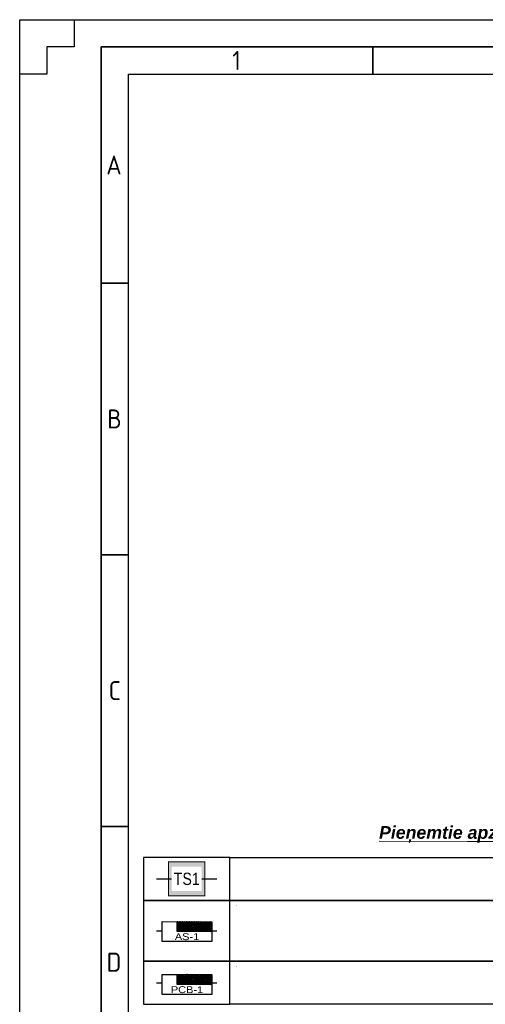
# Model space of a CAD drawing. Header units: millimetres. Extents: x -1662057 to -197461, y -941126 to 63888.
# Tile 51 of 209: x -1605543 to -1593918, y -617735 to -593144. Entities that reach past the tile are written whole.
import ezdxf
from ezdxf.enums import TextEntityAlignment as Align

# ---------------------------------------------------------------- set-up
doc = ezdxf.new("R2018")
doc.units = ezdxf.units.MM
doc.set_wipeout_variables(frame=1)
doc.layers.get('0').update_dxf_attribs({"linetype": 'CONTINUOUS'})
for name, color, linetype, lineweight in [('1-VS', 174, 'CONTINUOUS', 9), ('AS_kabelis', 16, 'CONTINUOUS', 15), ('Izolacija', 250, 'CONTINUOUS', 9), ('UAS_Text', 7, 'CONTINUOUS', 9)]:
    doc.layers.add(name, color=color, linetype=linetype, lineweight=lineweight)
for name, color, linetype in [('ESS AS', 5, 'CONTINUOUS'), ('Rasējuma lapa', 7, 'CONTINUOUS'), ('VS-AS_Iekartas', 5, 'CONTINUOUS'), ('VS_Apzimejumi', 7, 'CONTINUOUS')]:
    doc.layers.add(name, color=color, linetype=linetype)
doc.layers.add('VS_Info', color=21, linetype='CONTINUOUS', plot=False)
doc.styles.add('1', font='ariali.ttf')
doc.styles.add('DEL_Arial Narrow', font='ARIALN.TTF')
doc.styles.add('ISO', font='iso')

# ---------------------------------------------------------------- blocks, each defined once
blk = doc.blocks.new('A3_L')
at = {"layer": 'Rasējuma lapa'}
for p, q in [((-420, 297), (0, 297)), ((-420, 0), (-420, 297)), ((-420, 287), (-420, 297)), ((-420, 297), (-410, 297)), ((-410, 297), (-410, 292)), ((-410, 292), (-415, 292)), ((-415, 292), (-415, 287)), ((-415, 287), (-420, 287))]:
    blk.add_line(p, q, dxfattribs=at)
at = {"layer": 'Rasējuma lapa', "lineweight": 35}
for p, q in [((-405, 292), (-5, 292)), ((-405, 5), (-405, 292)), ((-355, 287), (-355, 292)), ((-400, 248.5), (-405, 248.5)), ((-400, 198.5), (-405, 198.5)), ((-400, 148.5), (-405, 148.5))]:
    blk.add_line(p, q, dxfattribs=at)
at = {"layer": 'Rasējuma lapa', "lineweight": 30}
for p, q in [((-400, 287), (-10, 287)), ((-400, 10), (-400, 287))]:
    blk.add_line(p, q, dxfattribs=at)
at = {"layer": 'Rasējuma lapa', "style": 'ISO'}
for s, p in [('1', (-380.88, 287.75)), ('A', (-404.07, 268.5)), ('B', (-403.9, 221.75)), ('C', (-403.64, 171.75)), ('D', (-404, 121.75))]:
    blk.add_text(s, height=3.5, dxfattribs=at).set_placement(p)
blk = doc.blocks.new('*U1305')
at = {"layer": 'Rasējuma lapa'}
blk.add_blockref('A3_L', (0, 0), dxfattribs=at)
blk = doc.blocks.new('*U1708')
at = {"layer": 'VS_Apzimejumi', "ltscale": 25}
blk.add_lwpolyline([(-1700, 0), (-1700, -1200), (0, -1200), (0, 0), (-1700, 0)], dxfattribs=at)
at = {"layer": 'VS_Apzimejumi'}
blk.add_lwpolyline([(0, 0), (7500, 0), (7500, -1200), (0, -1200), (0, 0)], dxfattribs=at)
at = {"layer": 'VS_Info'}
blk.add_line((-1445, -600), (-255, -600), dxfattribs=at)
blk.add_lwpolyline([(-850, -425), (-850, -775)], dxfattribs=at)
at = {"lineweight": 30, "flags": 104}
blk.add_attdef('NOSAUKUMS', text='', height=200, dxfattribs=at).set_placement((121, -99), align=Align.TOP_LEFT)
blk = doc.blocks.new('DEL_VS-AS_kontroles_panelis')
blk.add_wipeout([(-326, 261), (326, 261), (326, -1), (-326, -1)]).dxf.layer = 'AS_kabelis'
at = {"layer": 'VS-AS_Iekartas', "color": 0}
for p, q in [((-325, 260), (325, 260)), ((-325, 0), (-325, 260)), ((-130, 252), (-122, 260)), ((-130, 229), (-99, 260)), ((-130, 207), (-77, 260)), ((-130, 184), (-54, 260)), ((-130, 162), (-32, 260)), ((-130, 139), (-9, 260)), ((5, 130), (-125, 260)), ((-117, 130), (13, 260)), ((27, 130), (-103, 260)), ((-95, 130), (35, 260)), ((50, 130), (-80, 260)), ((-72, 130), (58, 260)), ((72, 130), (-58, 260)), ((-50, 130), (80, 260)), ((95, 130), (-35, 260)), ((-27, 130), (103, 260)), ((117, 130), (-13, 260)), ((-5, 130), (125, 260)), ((139, 130), (9, 260)), ((18, 130), (148, 260)), ((162, 130), (32, 260)), ((40, 130), (170, 260)), ((184, 130), (54, 260)), ((63, 130), (193, 260)), ((207, 130), (77, 260)), ((85, 130), (215, 260)), ((229, 130), (99, 260)), ((108, 130), (238, 260)), ((252, 130), (122, 260)), ((130, 130), (260, 260)), ((274, 130), (144, 260)), ((152, 130), (282, 260)), ((297, 130), (167, 260)), ((175, 130), (305, 260)), ((319, 130), (189, 260)), ((325, 146), (211, 260)), ((325, 169), (234, 260)), ((325, 191), (256, 260)), ((325, 214), (279, 260)), ((325, 236), (301, 260)), ((325, 259), (324, 260)), ((325, 260), (325, 0)), ((-18, 130), (-130, 242)), ((-40, 130), (-130, 220)), ((-63, 130), (-130, 197)), ((-85, 130), (-130, 175)), ((-108, 130), (-130, 152)), ((197, 130), (325, 258)), ((220, 130), (325, 235)), ((242, 130), (325, 213)), ((265, 130), (325, 190)), ((287, 130), (325, 168)), ((310, 130), (325, 145)), ((325, 0), (-325, 0))]:
    blk.add_line(p, q, dxfattribs=at)
blk.add_lwpolyline([(-130, 260), (325, 260), (325, 130), (-130, 130)], close=True, dxfattribs=at)
at = {"layer": 'VS-AS_Iekartas', "color": 0, "style": 'DEL_Arial Narrow', "width": 1.4}
blk.add_attdef('TIPS', text='', height=90, dxfattribs=at).set_placement((0, -10), align=Align.BOTTOM_CENTER)
blk = doc.blocks.new('*U1709')
at = {"layer": 'VS_Apzimejumi', "ltscale": 25}
blk.add_lwpolyline([(-1700, 0), (-1700, -850), (0, -850), (0, 0), (-1700, 0)], dxfattribs=at)
at = {"layer": 'VS_Apzimejumi'}
blk.add_lwpolyline([(0, 0), (7500, 0), (7500, -850), (0, -850), (0, 0)], dxfattribs=at)
at = {"layer": 'VS_Info'}
blk.add_line((-1445, -425), (-255, -425), dxfattribs=at)
blk.add_lwpolyline([(-850, -250), (-850, -600)], dxfattribs=at)
at = {"lineweight": 30, "flags": 104}
blk.add_attdef('NOSAUKUMS', text='', height=200, dxfattribs=at).set_placement((121, -99), align=Align.TOP_LEFT)
blk = doc.blocks.new('A$C7E0A7937')
at = {"layer": 'Izolacija', "ltscale": 5, "true_color": 0xffffff}
h = blk.add_hatch(color=7, dxfattribs=at)
h.dxf.hatch_style = 1
h.paths.add_polyline_path([(399, 375), (-399, 375), (-399, -375), (399, -375)])
at = {"layer": '1-VS', "color": 5, "lineweight": 20, "ltscale": 20, "const_width": 22.5}
blk.add_lwpolyline([(-399, -375), (399, -375), (399, 375), (-399, 375)], close=True, dxfattribs=at)
at = {"layer": '1-VS', "color": 251, "lineweight": 20, "ltscale": 20}
blk.add_lwpolyline([(-399, -375), (399, -375), (399, 375), (-399, 375)], close=True, dxfattribs=at)
at = {"layer": 'UAS_Text', "color": 251, "lineweight": 9, "insert": (1, -1), "char_height": 270, "width": 385.23, "attachment_point": 5, "bg_fill": 3, "box_fill_scale": 1.5, "bg_fill_color": 256, "bg_fill_transparency": 0}
blk.add_mtext('{\\fArial Narrow|b0|i0|c186|p34;\\C5;TS1}', dxfattribs=at)

msp = doc.modelspace()

# ---------------------------------------------------------------- block references
at = {"layer": 'ESS AS', "transparency": 33554687}
ref = msp.add_blockref('*U1709', (-1600297.68638, -614064.73236), dxfattribs=dict(at, xscale=1.265625, yscale=1.265625, zscale=1.265625))
lines = msp.add_mtext('Projekt. telekomunikāciju 19" skapis', dxfattribs={"layer": '0', "insert": (-1600144.85405, -614189.86763), "char_height": 2.5, "attachment_point": 1})
ref.add_attrib('NOSAUKUMS', '', (-1600144.85405, -614189.86763), dxfattribs={"flags": 104}).embed_mtext(lines)
at = {"layer": 'ESS AS', "color": 7, "transparency": 33554687}
ref = msp.add_blockref('*U1708', (-1600297.69418, -615140.49841), dxfattribs=dict(at, xscale=1.265625, yscale=1.265625, zscale=1.265625))
lines = msp.add_mtext('Projekt. centrālais vadības panelis Integriti ISC Controller, \\Pmetāliskā kārba ar barošanas bloku.  INTG-996001EUPS \\Par visām paplašinātāju kartēm', dxfattribs={"layer": '0', "insert": (-1600144.86186, -615265.63368), "char_height": 2.5, "attachment_point": 1})
ref.add_attrib('NOSAUKUMS', '', (-1600144.86186, -615265.63368), dxfattribs={"flags": 104}).embed_mtext(lines)
at = {"layer": 'ESS AS', "transparency": 33554687}
ref = msp.add_blockref('*U1709', (-1600297.69418, -616659.19827), dxfattribs=dict(at, xscale=1.265625, yscale=1.265625, zscale=1.265625))
lines = msp.add_mtext('Projekt. 8 zonu paplāšinātājs Integriti - 8 Zone LAN,\\PPCB only. INTG-996005PCB&KIT', dxfattribs={"layer": '0', "insert": (-1600144.86186, -616784.33354), "char_height": 2.5, "attachment_point": 1})
ref.add_attrib('NOSAUKUMS', '', (-1600144.86186, -616784.33354), dxfattribs={"flags": 104}).embed_mtext(lines)
at = {"layer": 'Rasējuma lapa', "xscale": 135.6730224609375, "yscale": 135.6730224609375, "zscale": 135.6730224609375}
msp.add_blockref('*U1305', (-1548560.09211, -633439.38214), dxfattribs=at)

# ---------------------------------------------------------------- texts
at = {"layer": 'ESS AS', "color": 7, "linetype": 'ByBlock', "lineweight": 15, "transparency": 33554687, "insert": (-1596570.82283, -613284.29998), "char_height": 265.78125, "width": 9130.2583428, "attachment_point": 1, "rotation": 359.969999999, "style": '1'}
msp.add_mtext('{\\fArial|b1|i1|c186|p34;\\H1.1905x;\\L\\C256;\\c0;Pieņemtie apzīmējum}', dxfattribs=at)

# ---------------------------------------------------------------- next in the draw order: block references
at = {"layer": 'ESS AS', "ltscale": 5, "transparency": 33554687, "xscale": 1.1390625, "yscale": 1.1390625, "zscale": 1.1390625}
msp.add_blockref('A$C7E0A7937', (-1601373.46763, -614602.62298), dxfattribs=at)
at = {"layer": 'ESS AS', "color": 1, "transparency": 33554687, "xscale": 1.8984375, "yscale": 1.8984375, "zscale": 1.8984375, "rotation": 359.9240141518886}
msp.add_blockref('DEL_VS-AS_kontroles_panelis', (-1601365.71303, -616164.27645), dxfattribs=at).add_auto_attribs({'TIPS': 'AS-1'})
at = {"layer": 'ESS AS', "color": 116, "true_color": 0x136734, "transparency": 33554687}
ref = msp.add_blockref('DEL_VS-AS_kontroles_panelis', (-1601365.71303, -617487.3855), dxfattribs=dict(at, xscale=1.8984375, yscale=1.8984375, zscale=1.8984375, rotation=359.9240141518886))
ref.add_attrib('TIPS', 'PCB-1', dxfattribs={"layer": 'VS-AS_Iekartas', "height": 170.859375, "rotation": 359.92401415, "style": 'DEL_Arial Narrow', "width": 1.4}).set_placement((-1601365.7382, -617506.36986), align=Align.BOTTOM_CENTER)

doc.saveas('drawing.dxf')
